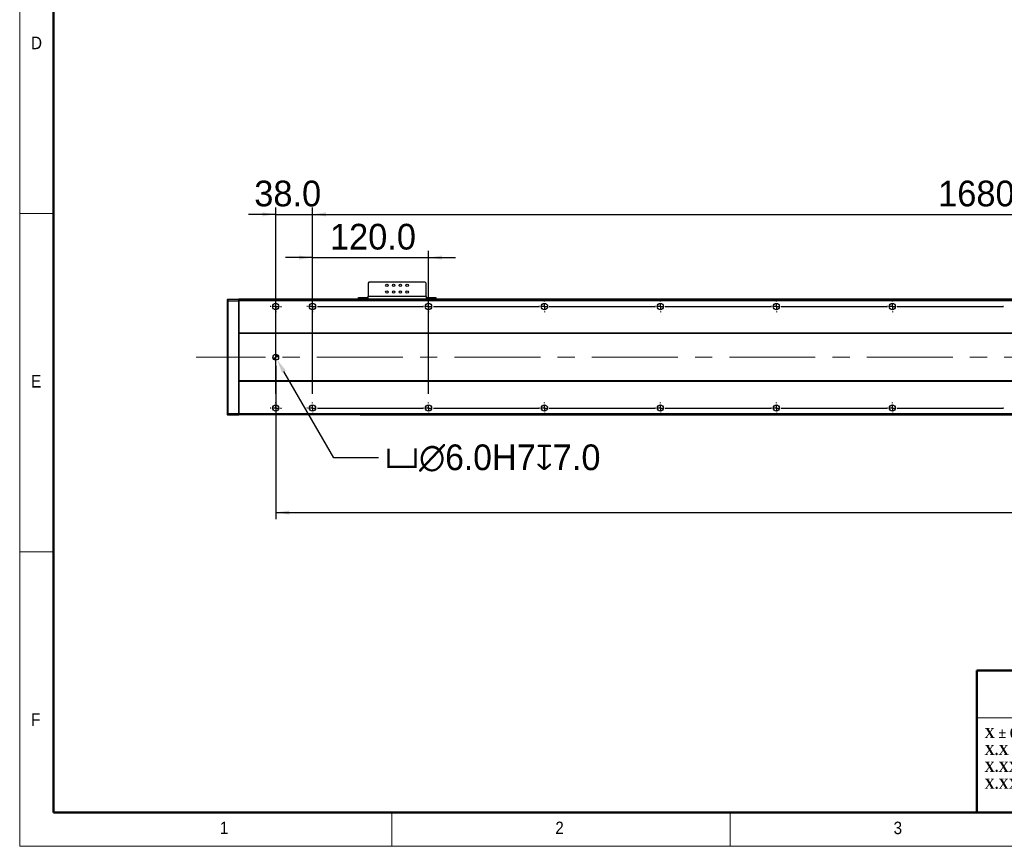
# Model space of a CAD drawing. Header units: millimetres. Extents: x 35 to 2905, y 35 to 2044.
# Tile 1 of 7: x 35 to 1054, y 35 to 890. Entities that reach past the tile are written whole.
import ezdxf

# ---------------------------------------------------------------- set-up
doc = ezdxf.new("R2010")
doc.units = ezdxf.units.MM
doc.header["$LTSCALE"] = 7
doc.header["$PDSIZE"] = -1
doc.linetypes.add('CENTERX2', pattern=[20.32, 12.7, -2.54, 2.54, -2.54])
doc.layers.add('DIMNS', color=7, linetype='Continuous')
doc.styles.add('SLDTEXTSTYLE1', font='Gothic.ttf', dxfattribs={"width": 0.913})
doc.styles.add('SLDTEXTSTYLE2', font='timesbd.ttf', dxfattribs={"width": 0.933})
doc.styles.add('SLDTEXTSTYLE8', font='txt')
doc.dimstyles.new('SLDDIMSTYLE0', dxfattribs={"dimtxt": 26.6, "dimasz": 14, "dimexe": 0, "dimexo": 0.0625, "dimgap": 6.65, "dimtad": 2, "dimdec": 1, "dimrnd": 1e-09, "dimzin": 4, "dimdsep": 46, "dimtxsty": 'SLDTEXTSTYLE8', "dimsah": 1, "dimcen": 0.09, "dimadec": 0, "dimazin": 1, "dimtfac": 1, "dimtdec": 1, "dimtofl": 0, "dimtmove": 0, "dimatfit": 3, "dimfxl": 0, "dimfrac": 2, "dimtolj": 1, "dimtzin": 12, "dimarcsym": 0})
doc.dimstyles.new('SLDDIMSTYLE1', dxfattribs={"dimtxt": 26.6, "dimasz": 14, "dimexe": 0, "dimexo": 0.0625, "dimgap": 6.65, "dimtad": 2, "dimdec": 1, "dimrnd": 1e-09, "dimzin": 4, "dimdsep": 46, "dimtxsty": 'SLDTEXTSTYLE8', "dimsah": 1, "dimcen": 0.09, "dimadec": 0, "dimazin": 1, "dimtfac": 1, "dimtdec": 1, "dimtmove": 0, "dimatfit": 0, "dimfxl": 0, "dimfrac": 2, "dimtolj": 1, "dimtzin": 12, "dimarcsym": 0})
doc.dimstyles.new('SLDDIMSTYLE4', dxfattribs={"dimtxt": 26.6, "dimasz": 14, "dimexe": 0, "dimexo": 0.0625, "dimgap": 6.65, "dimtad": 0, "dimtih": 1, "dimtoh": 1, "dimdec": 1, "dimrnd": 1e-09, "dimzin": 4, "dimdsep": 46, "dimtxsty": 'SLDTEXTSTYLE8', "dimsah": 1, "dimcen": 0, "dimadec": 0, "dimazin": 1, "dimtfac": 1, "dimtdec": 1, "dimtofl": 0, "dimtmove": 0, "dimatfit": 3, "dimfxl": 0, "dimfrac": 2, "dimtolj": 1, "dimtzin": 12, "dimarcsym": 0})

# ---------------------------------------------------------------- blocks, each defined once
blk = doc.blocks.new('SW_NOTE_1')
at = {"color": 0, "linetype": 'Continuous', "lineweight": 0, "char_height": 10.5, "attachment_point": 1, "style": 'SLDTEXTSTYLE2'}
for s, insert in [('X ± 0.25mm ', (0, 13.8)), ('X.X ± 0.1mm', (0, -3.7))]:
    blk.add_mtext(s, dxfattribs=dict(at, insert=insert))
blk = doc.blocks.new('SW_NOTE_2')
at = {"color": 0, "linetype": 'Continuous', "lineweight": 0, "char_height": 10.5, "attachment_point": 1, "style": 'SLDTEXTSTYLE2'}
for s, insert in [('X.XX ± 0.05mm', (0, 13.8)), ('X.XXX ± 0.01mm', (0, -3.7))]:
    blk.add_mtext(s, dxfattribs=dict(at, insert=insert))
blk = doc.blocks.new('_D_13')
at = {"layer": 'DIMNS'}
for p, q in [((299.9, 532), (299.9, 373.3)), ((2055.9, 526.4), (2055.9, 373.3)), ((299.9, 380.3), (2055.9, 380.3))]:
    blk.add_line(p, q, dxfattribs=at)
for points in [[(299.9, 380.3), (313.9, 378.2), (313.9, 382.4)], [(2055.9, 380.3), (2041.9, 382.4), (2041.9, 378.2)]]:
    blk.add_solid(points, dxfattribs=at)
at = {"layer": 'DIMNS', "insert": (1130, 415.2), "char_height": 26.6, "attachment_point": 1, "style": 'SLDTEXTSTYLE8'}
blk.add_mtext('1756.0', dxfattribs=at)
blk = doc.blocks.new('_D_15')
at = {"layer": 'Defpoints', "color": 0}
for p in [(298.4, 543.5), (301.4, 538.3)]:
    blk.add_point(p, dxfattribs=at)
at = {"layer": 'DIMNS', "color": 0, "lineweight": -2}
for p, q in [((359.9, 436.9), (308.4, 526.1)), ((406.1, 436.9), (359.9, 436.9))]:
    blk.add_line(p, q, dxfattribs=at)
at = {"layer": 'DIMNS', "color": 0}
blk.add_solid([(310.4, 527.3), (306.4, 525), (301.4, 538.3)], dxfattribs=at)
at = {"layer": 'DIMNS', "color": 0, "insert": (412.8, 450.7), "char_height": 26.6, "attachment_point": 1, "style": 'SLDTEXTSTYLE8'}
blk.add_mtext('\\A1;{\\fGDT|b0|i0|c134|p2;v\\fMS PGothic|b0|i0|c128|p34;∅6.0}H7{\\fGDT|b0|i0|c134|p2;x}7.0', dxfattribs=at)
blk = doc.blocks.new('_D_18')
at = {"layer": 'DIMNS'}
for p, q in [((337.9, 503.1), (337.9, 695.7)), ((2017.9, 503.1), (2017.9, 695.7)), ((337.9, 688.7), (2017.9, 688.7))]:
    blk.add_line(p, q, dxfattribs=at)
for points in [[(337.9, 688.7), (351.9, 686.6), (351.9, 690.8)], [(2017.9, 688.7), (2003.9, 690.8), (2003.9, 686.6)]]:
    blk.add_solid(points, dxfattribs=at)
at = {"layer": 'DIMNS', "char_height": 26.6, "attachment_point": 1, "style": 'SLDTEXTSTYLE8'}
for s, insert in [('1680.0', (985.3, 723.6)), ('=14×120.0(PITCH)', (1089.3, 723.6))]:
    blk.add_mtext(s, dxfattribs=dict(at, insert=insert))
blk = doc.blocks.new('_D_19')
at = {"layer": 'DIMNS'}
for p, q in [((299.9, 503.1), (299.9, 695.7)), ((337.9, 503.1), (337.9, 695.7)), ((299.9, 688.7), (271.9, 688.7)), ((299.9, 688.7), (337.9, 688.7)), ((337.9, 688.7), (365.9, 688.7))]:
    blk.add_line(p, q, dxfattribs=at)
for points in [[(299.9, 688.7), (285.9, 690.8), (285.9, 686.6)], [(337.9, 688.7), (351.9, 686.6), (351.9, 690.8)]]:
    blk.add_solid(points, dxfattribs=at)
at = {"layer": 'DIMNS', "insert": (277.7, 723.6), "char_height": 26.6, "attachment_point": 1, "style": 'SLDTEXTSTYLE8'}
blk.add_mtext('38.0', dxfattribs=at)
blk = doc.blocks.new('_D_21')
at = {"layer": 'DIMNS'}
for p, q in [((337.9, 644), (309.9, 644)), ((337.9, 503.1), (337.9, 651)), ((337.9, 644), (457.9, 644)), ((457.9, 503.1), (457.9, 651)), ((457.9, 644), (485.9, 644))]:
    blk.add_line(p, q, dxfattribs=at)
for points in [[(337.9, 644), (323.9, 646.1), (323.9, 641.9)], [(457.9, 644), (471.9, 641.9), (471.9, 646.1)]]:
    blk.add_solid(points, dxfattribs=at)
at = {"layer": 'DIMNS', "insert": (356, 678.9), "char_height": 26.6, "attachment_point": 1, "style": 'SLDTEXTSTYLE8'}
blk.add_mtext('120.0', dxfattribs=at)
blk = doc.blocks.new('SW_CENTERMARKSYMBOL_1')
at = {"layer": 'DIMNS', "color": 0}
for p, q in [((-5.08, 105), (-5.84, 105)), ((0, 105), (-2.54, 105)), ((0, 110.08), (0, 110.84)), ((0, 105), (0, 107.54)), ((0, 105), (0, 102.46)), ((0, 105), (2.54, 105)), ((5.08, 105), (5.84, 105)), ((152.92, 105), (152.16, 105)), ((158, 105), (155.46, 105)), ((158, 110.08), (158, 110.84)), ((158, 105), (158, 107.54)), ((158, 105), (158, 102.46)), ((158, 105), (160.54, 105)), ((163.08, 105), (163.84, 105)), ((0, 99.92), (0, 99.16)), ((158, 99.92), (158, 99.16)), ((-5.08, 0), (-5.84, 0)), ((0, 0), (-2.54, 0)), ((0, 5.08), (0, 5.84)), ((0, 0), (0, 2.54)), ((0, 0), (0, -2.54)), ((0, 0), (2.54, 0)), ((5.08, 0), (5.84, 0)), ((0, -5.08), (0, -5.84))]:
    blk.add_line(p, q, dxfattribs=at)
blk = doc.blocks.new('SW_CENTERMARKSYMBOL_2')
at = {"layer": 'DIMNS', "color": 0}
for p, q in [((-125.08, 0), (-125.84, 0)), ((-120, 0), (-122.54, 0)), ((-120, 5.08), (-120, 5.84)), ((-120, 0), (-120, 2.54)), ((-120, 0), (-120, -2.54)), ((-120, 0), (-117.46, 0)), ((-114.92, 0), (-5.08, 0)), ((-5.08, 0), (-5.84, 0)), ((0, 0), (-2.54, 0)), ((0, 0), (-2.54, 0)), ((0, 5.08), (0, 5.84)), ((0, 0), (0, 2.54)), ((0, 0), (0, 2.54)), ((0, 0), (0, -2.54)), ((0, 0), (2.54, 0)), ((0, 0), (0, -2.54)), ((0, 0), (2.54, 0)), ((5.08, 0), (5.84, 0)), ((5.08, 0), (114.92, 0)), ((114.92, 0), (114.16, 0)), ((120, 0), (117.46, 0)), ((120, 0), (117.46, 0)), ((120, 0), (117.46, 0)), ((120, 5.08), (120, 5.84)), ((120, 0), (120, 2.54)), ((120, 0), (120, 2.54)), ((120, 0), (120, 2.54)), ((120, 0), (120, -2.54)), ((120, 0), (122.54, 0)), ((120, 0), (120, -2.54)), ((120, 0), (122.54, 0)), ((120, 0), (120, -2.54)), ((120, 0), (122.54, 0)), ((125.08, 0), (125.84, 0)), ((125.08, 0), (234.92, 0)), ((234.92, 0), (234.16, 0)), ((240, 0), (237.46, 0)), ((240, 0), (237.46, 0)), ((240, 0), (237.46, 0)), ((240, 0), (237.46, 0)), ((240, 5.08), (240, 5.84)), ((240, 0), (240, 2.54)), ((240, 0), (240, 2.54)), ((240, 0), (240, 2.54)), ((240, 0), (240, 2.54)), ((240, 0), (240, -2.54)), ((240, 0), (242.54, 0)), ((240, 0), (240, -2.54)), ((240, 0), (242.54, 0)), ((240, 0), (240, -2.54)), ((240, 0), (242.54, 0)), ((240, 0), (240, -2.54)), ((240, 0), (242.54, 0)), ((245.08, 0), (245.84, 0)), ((245.08, 0), (354.92, 0)), ((354.92, 0), (354.16, 0)), ((360, 0), (357.46, 0)), ((360, 0), (357.46, 0)), ((360, 0), (357.46, 0)), ((360, 0), (357.46, 0)), ((360, 0), (357.46, 0)), ((360, 5.08), (360, 5.84)), ((360, 0), (360, 2.54)), ((360, 0), (360, 2.54)), ((360, 0), (360, 2.54)), ((360, 0), (360, 2.54)), ((360, 0), (360, 2.54)), ((360, 0), (360, -2.54)), ((360, 0), (362.54, 0)), ((360, 0), (360, -2.54)), ((360, 0), (362.54, 0)), ((360, 0), (360, -2.54)), ((360, 0), (362.54, 0)), ((360, 0), (360, -2.54)), ((360, 0), (362.54, 0)), ((360, 0), (360, -2.54)), ((360, 0), (362.54, 0)), ((365.08, 0), (365.84, 0)), ((365.08, 0), (474.92, 0)), ((474.92, 0), (474.16, 0)), ((480, 0), (477.46, 0)), ((480, 0), (477.46, 0)), ((480, 0), (477.46, 0)), ((480, 0), (477.46, 0)), ((480, 0), (477.46, 0)), ((480, 0), (477.46, 0)), ((480, 5.08), (480, 5.84)), ((480, 0), (480, 2.54)), ((480, 0), (480, 2.54)), ((480, 0), (480, 2.54)), ((480, 0), (480, 2.54)), ((480, 0), (480, 2.54)), ((480, 0), (480, 2.54)), ((480, 0), (480, -2.54)), ((480, 0), (482.54, 0)), ((480, 0), (480, -2.54)), ((480, 0), (482.54, 0)), ((480, 0), (480, -2.54)), ((480, 0), (482.54, 0)), ((480, 0), (480, -2.54)), ((480, 0), (482.54, 0)), ((480, 0), (480, -2.54)), ((480, 0), (482.54, 0)), ((480, 0), (480, -2.54)), ((480, 0), (482.54, 0)), ((485.08, 0), (485.84, 0)), ((485.08, 0), (594.92, 0)), ((594.92, 0), (594.16, 0)), ((-120, -5.08), (-120, -5.84)), ((0, -5.08), (0, -5.84)), ((120, -5.08), (120, -5.84)), ((240, -5.08), (240, -5.84)), ((360, -5.08), (360, -5.84)), ((480, -5.08), (480, -5.84))]:
    blk.add_line(p, q, dxfattribs=at)
blk = doc.blocks.new('SW_CENTERMARKSYMBOL_3')
at = {"layer": 'DIMNS', "color": 0}
for p, q in [((-245.08, 0), (-245.84, 0)), ((-240, 0), (-242.54, 0)), ((-240, 5.08), (-240, 5.84)), ((-240, 0), (-240, 2.54)), ((-240, 0), (-240, -2.54)), ((-240, 0), (-237.46, 0)), ((-234.92, 0), (-125.08, 0)), ((-125.08, 0), (-125.84, 0)), ((-120, 0), (-122.54, 0)), ((-120, 0), (-122.54, 0)), ((-120, 5.08), (-120, 5.84)), ((-120, 0), (-120, 2.54)), ((-120, 0), (-120, 2.54)), ((-120, 0), (-120, -2.54)), ((-120, 0), (-117.46, 0)), ((-120, 0), (-120, -2.54)), ((-120, 0), (-117.46, 0)), ((-114.92, 0), (-114.16, 0)), ((-114.92, 0), (-5.08, 0)), ((-5.08, 0), (-5.84, 0)), ((0, 0), (-2.54, 0)), ((0, 0), (-2.54, 0)), ((0, 0), (-2.54, 0)), ((0, 5.08), (0, 5.84)), ((0, 0), (0, 2.54)), ((0, 0), (0, 2.54)), ((0, 0), (0, 2.54)), ((0, 0), (0, -2.54)), ((0, 0), (2.54, 0)), ((0, 0), (0, -2.54)), ((0, 0), (2.54, 0)), ((0, 0), (0, -2.54)), ((0, 0), (2.54, 0)), ((5.08, 0), (5.84, 0)), ((5.08, 0), (114.92, 0)), ((114.92, 0), (114.16, 0)), ((120, 0), (117.46, 0)), ((120, 0), (117.46, 0)), ((120, 0), (117.46, 0)), ((120, 0), (117.46, 0)), ((120, 5.08), (120, 5.84)), ((120, 0), (120, 2.54)), ((120, 0), (120, 2.54)), ((120, 0), (120, 2.54)), ((120, 0), (120, 2.54)), ((120, 0), (120, -2.54)), ((120, 0), (122.54, 0)), ((120, 0), (120, -2.54)), ((120, 0), (122.54, 0)), ((120, 0), (120, -2.54)), ((120, 0), (122.54, 0)), ((120, 0), (120, -2.54)), ((120, 0), (122.54, 0)), ((125.08, 0), (125.84, 0)), ((125.08, 0), (234.92, 0)), ((234.92, 0), (234.16, 0)), ((240, 0), (237.46, 0)), ((240, 0), (237.46, 0)), ((240, 0), (237.46, 0)), ((240, 0), (237.46, 0)), ((240, 0), (237.46, 0)), ((240, 5.08), (240, 5.84)), ((240, 0), (240, 2.54)), ((240, 0), (240, 2.54)), ((240, 0), (240, 2.54)), ((240, 0), (240, 2.54)), ((240, 0), (240, 2.54)), ((240, 0), (240, -2.54)), ((240, 0), (242.54, 0)), ((240, 0), (240, -2.54)), ((240, 0), (242.54, 0)), ((240, 0), (240, -2.54)), ((240, 0), (242.54, 0)), ((240, 0), (240, -2.54)), ((240, 0), (242.54, 0)), ((240, 0), (240, -2.54)), ((240, 0), (242.54, 0)), ((245.08, 0), (245.84, 0)), ((245.08, 0), (354.92, 0)), ((354.92, 0), (354.16, 0)), ((360, 0), (357.46, 0)), ((360, 0), (357.46, 0)), ((360, 0), (357.46, 0)), ((360, 0), (357.46, 0)), ((360, 0), (357.46, 0)), ((360, 0), (357.46, 0)), ((360, 5.08), (360, 5.84)), ((360, 0), (360, 2.54)), ((360, 0), (360, 2.54)), ((360, 0), (360, 2.54)), ((360, 0), (360, 2.54)), ((360, 0), (360, 2.54)), ((360, 0), (360, 2.54)), ((360, 0), (360, -2.54)), ((360, 0), (362.54, 0)), ((360, 0), (360, -2.54)), ((360, 0), (362.54, 0)), ((360, 0), (360, -2.54)), ((360, 0), (362.54, 0)), ((360, 0), (360, -2.54)), ((360, 0), (362.54, 0)), ((360, 0), (360, -2.54)), ((360, 0), (362.54, 0)), ((360, 0), (360, -2.54)), ((360, 0), (362.54, 0)), ((365.08, 0), (365.84, 0)), ((365.08, 0), (474.92, 0)), ((474.92, 0), (474.16, 0)), ((-240, -5.08), (-240, -5.84)), ((-120, -5.08), (-120, -5.84)), ((0, -5.08), (0, -5.84)), ((120, -5.08), (120, -5.84)), ((240, -5.08), (240, -5.84)), ((360, -5.08), (360, -5.84))]:
    blk.add_line(p, q, dxfattribs=at)
blk = doc.blocks.new('SW_DOWELSYMBOL_0')
at = {"linetype": 'Continuous', "lineweight": 18}
h = blk.add_hatch(color=0, dxfattribs=at)
edge = h.paths.add_edge_path(flags=0)
edge.add_arc((0, 0), 3, 180, 270)
edge.add_line((0, -3), (0, 0))
edge.add_line((0, 0), (-3, 0))
h = blk.add_hatch(color=0, dxfattribs=at)
edge = h.paths.add_edge_path(flags=0)
edge.add_arc((0, 0), 3, 0, 90)
edge.add_line((0, 3), (0, 0))
edge.add_line((0, 0), (3, 0))
at = {"layer": 'DIMNS', "color": 0}
blk.add_circle((0, 0), 3, dxfattribs=at)

msp = doc.modelspace()

# ---------------------------------------------------------------- linework, layer by layer
at = {"color": 7, "linetype": 'Continuous', "lineweight": 18}
for p, q in [((35, 2044), (35, 35)), ((70, 2009), (70, 70)), ((35, 689.5), (70, 689.5)), ((70, 339.5), (35, 339.5)), ((1281, 168), (1025.29, 168)), ((70, 70), (2870, 70)), ((420, 35), (420, 70)), ((770, 70), (770, 35)), ((861, 70), (2870, 70)), ((35, 35), (2905, 35))]:
    msp.add_line(p, q, dxfattribs=at)
at = {"color": 7, "linetype": 'Continuous', "lineweight": 50}
for p, q in [((70, 2009), (70, 70)), ((1025.29, 217), (1025.29, 70)), ((1025.29, 217), (1281, 217)), ((70, 70), (2870, 70))]:
    msp.add_line(p, q, dxfattribs=at)
at = {"color": 7, "linetype": 'Continuous', "lineweight": 25}
for p, q in [((396.41, 618.66), (395.41, 617.66)), ((395.41, 617.66), (395.41, 603.86)), ((454.41, 618.66), (396.41, 618.66)), ((455.41, 617.66), (454.41, 618.66)), ((455.41, 603.86), (455.41, 617.66)), ((385.41, 600.86), (385.41, 602.86)), ((385.41, 602.86), (386.41, 602.86)), ((386.41, 602.86), (386.41, 600.86)), ((386.41, 602.86), (394.41, 602.86)), ((394.41, 602.86), (394.41, 600.86)), ((395.41, 602.86), (394.41, 602.86)), ((395.41, 600.86), (395.41, 603.86)), ((455.41, 603.86), (395.41, 603.86)), ((455.41, 603.86), (455.41, 600.86)), ((456.41, 602.86), (455.41, 602.86)), ((456.41, 602.86), (456.41, 600.86)), ((456.41, 602.86), (464.41, 602.86)), ((464.41, 600.86), (464.41, 602.86)), ((464.41, 602.86), (465.41, 602.86)), ((465.41, 602.86), (465.41, 600.86)), ((249.91, 600.56), (250.21, 600.86)), ((249.91, 598.73), (249.91, 600.56)), ((249.91, 598.73), (250.21, 598.86)), ((249.91, 482.98), (249.91, 598.73)), ((250.21, 600.86), (250.21, 598.86)), ((250.21, 600.86), (261.61, 600.86)), ((250.21, 598.86), (250.21, 482.86)), ((261.61, 598.86), (250.21, 598.86)), ((261.61, 598.86), (261.61, 600.86)), ((261.91, 600.56), (261.61, 600.86)), ((261.61, 482.86), (261.61, 598.86)), ((261.91, 598.73), (261.61, 598.86)), ((2093.91, 600.86), (261.91, 600.86)), ((261.91, 600.86), (261.91, 600.56)), ((261.91, 600.56), (261.91, 600.36)), ((2093.91, 600.36), (261.91, 600.36)), ((261.91, 600.36), (261.91, 599.36)), ((2093.91, 599.36), (261.91, 599.36)), ((261.91, 599.36), (261.91, 565.86)), ((2093.91, 565.86), (261.91, 565.86)), ((261.91, 565.86), (261.91, 565.36)), ((2093.91, 565.36), (261.91, 565.36)), ((261.91, 565.36), (261.91, 516.36)), ((2093.91, 516.36), (261.91, 516.36)), ((261.91, 516.36), (261.91, 515.86)), ((2093.91, 515.86), (261.91, 515.86)), ((261.91, 515.86), (261.91, 482.36)), ((249.91, 481.16), (249.91, 482.98)), ((249.91, 482.98), (250.21, 482.86)), ((249.91, 481.16), (250.21, 480.86)), ((250.21, 482.86), (250.21, 480.86)), ((250.21, 482.86), (261.61, 482.86)), ((261.61, 480.86), (250.21, 480.86)), ((261.91, 482.98), (261.61, 482.86)), ((261.61, 480.86), (261.61, 482.86)), ((261.91, 481.16), (261.61, 480.86)), ((2093.91, 482.36), (261.91, 482.36)), ((261.91, 482.36), (261.91, 481.36)), ((261.91, 481.36), (261.91, 481.16)), ((2093.91, 481.36), (261.91, 481.36)), ((387.41, 481.36), (387.41, 481.26)), ((1987.41, 481.26), (387.41, 481.26)), ((387.41, 481.06), (387.41, 481.26)), ((1987.41, 481.06), (387.41, 481.06))]:
    msp.add_line(p, q, dxfattribs=at)
for centre, radius in [((414.91, 615.36), 1.25), ((421.91, 615.36), 1.25), ((428.91, 615.36), 1.25), ((435.91, 615.36), 1.25), ((414.91, 608.36), 1.25), ((421.91, 608.36), 1.25), ((428.91, 608.36), 1.25), ((435.91, 608.36), 1.25), ((299.91, 593.36), 3.3), ((337.91, 593.36), 3.3), ((457.91, 593.36), 3.3), ((577.91, 593.36), 3.3), ((697.91, 593.36), 3.3), ((817.91, 593.36), 3.3), ((937.91, 593.36), 3.3), ((299.91, 540.86), 3), ((299.91, 488.36), 3.3), ((337.91, 488.36), 3.3), ((457.91, 488.36), 3.3), ((577.91, 488.36), 3.3), ((697.91, 488.36), 3.3), ((817.91, 488.36), 3.3), ((937.91, 488.36), 3.3)]:
    msp.add_circle(centre, radius, dxfattribs=at)
at = {"layer": 'DIMNS', "linetype": 'CENTERX2', "lineweight": 18}
msp.add_line((2138.36, 540.86), (217.46, 540.86), dxfattribs=at)

# ---------------------------------------------------------------- block references
at = {"color": 7, "linetype": 'Continuous', "lineweight": 0}
for name, p in [('SW_NOTE_1', (1033.26, 143.65)), ('SW_NOTE_2', (1033.26, 108.65))]:
    msp.add_blockref(name, p, dxfattribs=at)
at = {"layer": 'DIMNS'}
for name, p in [('SW_CENTERMARKSYMBOL_1', (299.91, 488.36)), ('SW_CENTERMARKSYMBOL_3', (577.91, 593.36)), ('SW_DOWELSYMBOL_0', (299.91, 540.86)), ('SW_CENTERMARKSYMBOL_2', (457.91, 488.36))]:
    msp.add_blockref(name, p, dxfattribs=at)

# ---------------------------------------------------------------- texts
at = {"color": 7, "linetype": 'Continuous', "lineweight": 0, "char_height": 12.96, "attachment_point": 1, "style": 'SLDTEXTSTYLE1'}
for s, insert in [('D', (46.67, 872.52)), ('E', (46.67, 522.52)), ('F', (46.67, 172.52)), ('1', (242.08, 60.52)), ('2', (589.17, 60.52)), ('3', (939.17, 60.52))]:
    msp.add_mtext(s, dxfattribs=dict(at, insert=insert))

# ---------------------------------------------------------------- dimensions: what is measured, and where the dimension line sits
at = {"layer": 'DIMNS'}
for base, p1, p2, dimstyle, picture, middle in [((337.91, 688.66), (299.91, 494.2), (337.91, 494.2), 'SLDDIMSTYLE1', '_D_19', (310.48, 688.66)), ((457.91, 644.01), (337.91, 494.2), (457.91, 494.2), 'SLDDIMSTYLE1', '_D_21', (398.41, 644.01)), ((2055.91, 380.35), (299.91, 540.86), (2055.91, 535.32), 'SLDDIMSTYLE0', '_D_13', (1182.01, 380.35))]:
    dim = msp.add_linear_dim(base=base, p1=p1, p2=p2, dimstyle=dimstyle, dxfattribs=at)
    dim.commit()
    dim.dimension.update_dxf_attribs({"geometry": picture, "text_midpoint": middle, "dimtype": 160})
dim = msp.add_linear_dim(base=(2017.91, 688.66), p1=(337.91, 494.2), p2=(2017.91, 494.2), text='<>=14×120.0(PITCH)', dimstyle='SLDDIMSTYLE0', dxfattribs=at)
dim.commit()
dim.dimension.update_dxf_attribs({"geometry": '_D_18', "text_midpoint": (1182.01, 688.66), "dimtype": 160})
dim = msp.add_diameter_dim_2p(p1=(298.41, 543.46), p2=(301.41, 538.26), text='{\\fGDT|b0|i0|c134|p2;v\\fMS PGothic|b0|i0|c128|p34;<>}H7{\\fGDT|b0|i0|c134|p2;x}7.0', dimstyle='SLDDIMSTYLE4', dxfattribs=at)
dim.commit()
dim.dimension.update_dxf_attribs({"geometry": '_D_15', "text_midpoint": (538.15, 436.93), "dimtype": 163})

doc.saveas('drawing.dxf')
